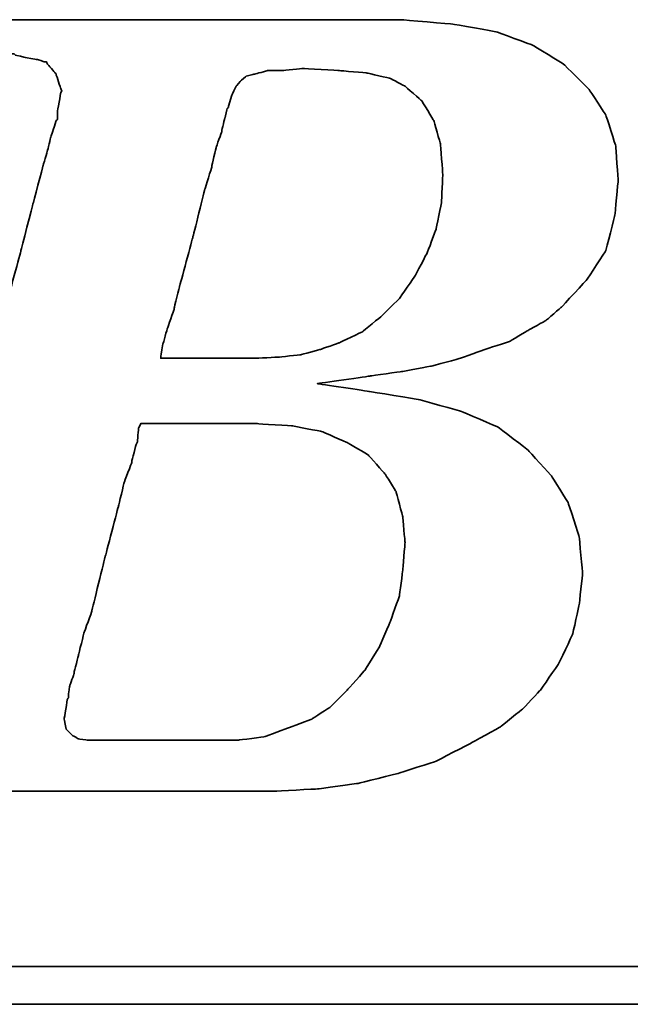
# Model space of a CAD drawing. Header units: millimetres. Extents: x 917 to 1154, y -31 to 46.
# Tile 32 of 53: x 1086.17 to 1087.84, y -9 to -6.31. Entities that reach past the tile are written whole.
import ezdxf

# ---------------------------------------------------------------- set-up
doc = ezdxf.new("R2010")
doc.units = ezdxf.units.MM
doc.header["$LTSCALE"] = 0.15
doc.layers.add('DIM', color=4, linetype='CONTINUOUS')
doc.layers.add('layer 1', color=7, linetype='CONTINUOUS')

# ---------------------------------------------------------------- blocks, each defined once
blk = doc.blocks.new('TBI MOTION logo(完整正式版)')
at = {"layer": 'layer 1', "color": 22, "lineweight": 35}
for points, knots in [([(-64.65375, -6.86375), (-64.65375, -6.86375), (-64.84375, -7.29625), (-64.84375, -7.29625), (-64.84375, -7.29625), (-64.84375, -7.29625), (-64.86875, -7.34375), (-64.86875, -7.34375), (-64.86875, -7.34375), (-64.86875, -7.34375), (-64.86875, -7.36875), (-64.86875, -7.36875), (-64.86875, -7.36875), (-64.86875, -7.36875), (-65.15375, -7.65375), (-65.15375, -7.65375), (-65.15375, -7.65375), (-65.15375, -7.65375), (-65.17875, -7.65375), (-65.17875, -7.65375), (-65.17875, -7.65375), (-65.17875, -7.65375), (-65.20375, -7.67875), (-65.20375, -7.67875), (-65.20375, -7.67875), (-65.20375, -7.67875), (-65.58875, -7.87125), (-65.58875, -7.87125), (-65.58875, -7.87125), (-65.58875, -7.87125), (-65.63375, -7.87125), (-65.63375, -7.87125), (-65.63375, -7.87125), (-65.63375, -7.87125), (-65.65875, -7.89375), (-65.65875, -7.89375), (-65.65875, -7.89375), (-65.65875, -7.89375), (-66.09375, -7.94375), (-66.09375, -7.94375), (-66.09375, -7.94375), (-66.09375, -7.94375), (-66.11375, -7.94375), (-66.11375, -7.94375), (-66.11375, -7.94375), (-66.11375, -7.94375), (-66.16375, -7.94375), (-66.16375, -7.94375), (-66.16375, -7.94375), (-66.16375, -7.94375), (-66.30875, -7.94375), (-66.30875, -7.94375), (-66.30875, -7.94375), (-66.30875, -7.94375), (-66.69375, -7.94375), (-66.69375, -7.94375), (-66.69375, -7.94375), (-66.69375, -7.94375), (-67.07375, -7.94375), (-67.07375, -7.94375), (-67.07375, -7.94375), (-67.07375, -7.94375), (-67.12375, -7.94375), (-67.12375, -7.94375), (-67.12375, -7.94375), (-67.12375, -7.94375), (-67.12375, -7.96625), (-67.12375, -7.96625), (-67.12375, -7.96625), (-67.12375, -7.96625), (-67.14875, -7.99125), (-67.14875, -7.99125), (-67.14875, -7.99125), (-67.14875, -7.99125), (-67.24375, -8.34875), (-67.24375, -8.34875), (-67.24375, -8.34875), (-67.24375, -8.34875), (-67.31375, -8.68625), (-67.31375, -8.68625), (-67.31375, -8.68625), (-67.31375, -8.68625), (-67.26875, -8.68625), (-67.26875, -8.68625), (-67.26875, -8.68625), (-67.26875, -8.68625), (-67.07375, -8.68625), (-67.07375, -8.68625), (-67.07375, -8.68625), (-67.07375, -8.68625), (-66.54875, -8.68625), (-66.54875, -8.68625), (-66.54875, -8.68625), (-66.54875, -8.68625), (-65.82625, -8.68625), (-65.82625, -8.68625), (-65.82625, -8.68625), (-65.82625, -8.68625), (-65.01375, -8.68625), (-65.01375, -8.68625), (-65.01375, -8.68625), (-65.01375, -8.68625), (-64.05375, -8.68625), (-64.05375, -8.68625), (-64.05375, -8.68625), (-64.05375, -8.68625), (-62.08375, -8.68625), (-62.08375, -8.68625), (-62.08375, -8.68625), (-62.08375, -8.68625), (-60.06875, -8.68625), (-60.06875, -8.68625), (-60.06875, -8.68625), (-60.06875, -8.68625), (-59.10875, -8.68625), (-59.10875, -8.68625), (-59.10875, -8.68625), (-59.10875, -8.68625), (-58.29375, -8.68625), (-58.29375, -8.68625), (-58.29375, -8.68625), (-58.29375, -8.68625), (-57.57375, -8.68625), (-57.57375, -8.68625), (-57.57375, -8.68625), (-57.57375, -8.68625), (-57.04875, -8.68625), (-57.04875, -8.68625), (-57.04875, -8.68625), (-57.04875, -8.68625), (-56.85375, -8.68625), (-56.85375, -8.68625), (-56.85375, -8.68625), (-56.85375, -8.68625), (-56.70875, -8.68625), (-56.70875, -8.68625), (-56.70875, -8.68625), (-56.70875, -8.68625), (-56.61375, -8.68625), (-56.61375, -8.68625), (-56.61375, -8.68625), (-56.61375, -8.68625), (-56.56875, -8.68625), (-56.56875, -8.68625), (-56.56875, -8.68625), (-56.56875, -8.68625), (-55.65375, -8.63875), (-55.65375, -8.63875), (-55.65375, -8.63875), (-55.65375, -8.63875), (-54.76875, -8.51875), (-54.76875, -8.51875), (-54.76875, -8.51875), (-54.76875, -8.51875), (-53.90375, -8.30375), (-53.90375, -8.30375), (-53.90375, -8.30375), (-53.90375, -8.30375), (-53.08875, -8.03875), (-53.08875, -8.03875), (-53.08875, -8.03875), (-53.08875, -8.03875), (-52.34375, -7.65375), (-52.34375, -7.65375), (-52.34375, -7.65375), (-52.34375, -7.65375), (-51.69875, -7.29625), (-51.69875, -7.29625), (-51.69875, -7.29625), (-51.69875, -7.29625), (-51.21875, -6.91125), (-51.21875, -6.91125), (-51.21875, -6.91125), (-51.21875, -6.91125), (-50.83375, -6.50375), (-50.83375, -6.50375), (-50.83375, -6.50375), (-50.83375, -6.50375), (-50.44875, -5.94875), (-50.44875, -5.94875), (-50.44875, -5.94875), (-50.44875, -5.94875), (-50.13875, -5.30375), (-50.13875, -5.30375), (-50.13875, -5.30375), (-50.13875, -5.30375), (-49.99375, -4.65375), (-49.99375, -4.65375), (-49.99375, -4.65375), (-49.99375, -4.65375), (-49.92375, -3.98375), (-49.92375, -3.98375), (-49.92375, -3.98375), (-49.92375, -3.98375), (-49.99375, -3.19374), (-49.99375, -3.19374), (-49.99375, -3.19374), (-49.99375, -3.19374), (-50.23374, -2.44874), (-50.23374, -2.44874), (-50.23374, -2.44874), (-50.23374, -2.44874), (-50.59375, -1.87374), (-50.59375, -1.87374), (-50.59375, -1.87374), (-50.59375, -1.87374), (-51.09875, -1.31874), (-51.09875, -1.31874), (-51.09875, -1.31874), (-51.09875, -1.31874), (-51.74375, -0.81875), (-51.74375, -0.81875), (-51.74375, -0.81875), (-51.74375, -0.81875), (-52.53875, -0.48125), (-52.53875, -0.48125), (-52.53875, -0.48125), (-52.53875, -0.48125), (-53.47375, -0.21875), (-53.47375, -0.21875), (-53.47375, -0.21875), (-53.47375, -0.21875), (-54.52875, -0.04874), (-54.52875, -0.04874), (-54.52875, -0.04874), (-54.52875, -0.04874), (-55.65375, 0.12125), (-55.65375, 0.12125), (-55.65375, 0.12125), (-55.65375, 0.12125), (-54.50375, 0.28624), (-54.50375, 0.28624), (-54.50375, 0.28624), (-54.50375, 0.28624), (-53.83375, 0.38124), (-53.83375, 0.38124), (-53.83375, 0.38124), (-53.83375, 0.38124), (-53.18375, 0.50125), (-53.18375, 0.50125), (-53.18375, 0.50125), (-53.18375, 0.50125), (-52.55875, 0.66874), (-52.55875, 0.66874), (-52.55875, 0.66874), (-52.55875, 0.66874), (-52.03375, 0.86124), (-52.03375, 0.86124), (-52.03375, 0.86124), (-52.03375, 0.86124), (-51.50374, 1.03124), (-51.50374, 1.03124), (-51.50374, 1.03124), (-51.50374, 1.03124), (-51.09875, 1.27125), (-51.09875, 1.27125), (-51.09875, 1.27125), (-51.09875, 1.27125), (-50.71375, 1.48624), (-50.71375, 1.48624), (-50.71375, 1.48624), (-50.71375, 1.48624), (-50.37625, 1.77625), (-50.37625, 1.77625), (-50.37625, 1.77625), (-50.37625, 1.77625), (-49.82375, 2.37625), (-49.82375, 2.37625), (-49.82375, 2.37625), (-49.82375, 2.37625), (-49.41875, 2.99625), (-49.41875, 2.99625), (-49.41875, 2.99625), (-49.41875, 2.99625), (-49.22375, 3.76625), (-49.22375, 3.76625), (-49.22375, 3.76625), (-49.22375, 3.76625), (-49.15375, 4.50874), (-49.15375, 4.50874), (-49.15375, 4.50874), (-49.15375, 4.50874), (-49.20375, 5.25125), (-49.20375, 5.25125), (-49.20375, 5.25125), (-49.20375, 5.25125), (-49.41875, 5.92625), (-49.41875, 5.92625), (-49.41875, 5.92625), (-49.41875, 5.92625), (-49.77875, 6.47625), (-49.77875, 6.47625), (-49.77875, 6.47625), (-49.77875, 6.47625), (-50.33125, 7.02624), (-50.33125, 7.02624), (-50.33125, 7.02624), (-50.33125, 7.02624), (-51.00125, 7.43625), (-51.00125, 7.43625), (-51.00125, 7.43625), (-51.00125, 7.43625), (-51.79375, 7.72625), (-51.79375, 7.72625), (-51.79375, 7.72625), (-51.79375, 7.72625), (-52.72875, 7.89124), (-52.72875, 7.89124), (-52.72875, 7.89124), (-52.72875, 7.89124), (-53.83375, 7.98625), (-53.83375, 7.98625), (-53.83375, 7.98625), (-53.83375, 7.98625), (-53.92875, 7.98625), (-53.92875, 7.98625), (-53.92875, 7.98625), (-53.92875, 7.98625), (-54.26375, 7.98625), (-54.26375, 7.98625), (-54.26375, 7.98625), (-54.26375, 7.98625), (-54.74375, 7.98625), (-54.74375, 7.98625), (-54.74375, 7.98625), (-54.74375, 7.98625), (-55.36875, 7.98625), (-55.36875, 7.98625), (-55.36875, 7.98625), (-55.36875, 7.98625), (-56.13375, 7.98625), (-56.13375, 7.98625), (-56.13375, 7.98625), (-56.13375, 7.98625), (-56.94875, 7.98625), (-56.94875, 7.98625), (-56.94875, 7.98625), (-56.94875, 7.98625), (-58.77625, 7.98625), (-58.77625, 7.98625), (-58.77625, 7.98625), (-58.77625, 7.98625), (-60.59875, 7.98625), (-60.59875, 7.98625), (-60.59875, 7.98625), (-60.59875, 7.98625), (-61.41375, 7.98625), (-61.41375, 7.98625), (-61.41375, 7.98625), (-61.41375, 7.98625), (-62.17875, 7.98625), (-62.17875, 7.98625), (-62.17875, 7.98625), (-62.17875, 7.98625), (-62.80375, 7.98625), (-62.80375, 7.98625), (-62.80375, 7.98625), (-62.80375, 7.98625), (-63.30625, 7.98625), (-63.30625, 7.98625), (-63.30625, 7.98625), (-63.30625, 7.98625), (-63.57375, 7.98625), (-63.57375, 7.98625), (-63.57375, 7.98625), (-63.57375, 7.98625), (-63.57375, 7.96375), (-63.57375, 7.96375), (-63.57375, 7.96375), (-63.57375, 7.96375), (-63.59875, 7.94125), (-63.59875, 7.94125), (-63.59875, 7.94125), (-63.59875, 7.94125), (-63.69375, 7.55625), (-63.69375, 7.55625), (-63.69375, 7.55625), (-63.69375, 7.55625), (-63.76375, 7.24624), (-63.76375, 7.24624), (-63.76375, 7.24624), (-63.76375, 7.24624), (-63.23875, 7.24624), (-63.23875, 7.24624), (-63.23875, 7.24624), (-63.23875, 7.24624), (-62.75875, 7.24624), (-62.75875, 7.24624), (-62.75875, 7.24624), (-62.75875, 7.24624), (-62.61125, 7.24624), (-62.61125, 7.24624), (-62.61125, 7.24624), (-62.61125, 7.24624), (-62.56625, 7.24624), (-62.56625, 7.24624), (-62.56625, 7.24624), (-62.56625, 7.24624), (-62.22875, 7.24624), (-62.22875, 7.24624), (-62.22875, 7.24624), (-62.22875, 7.24624), (-62.20375, 7.24624), (-62.20375, 7.24624), (-62.20375, 7.24624), (-62.20375, 7.24624), (-62.17875, 7.21875), (-62.17875, 7.21875), (-62.17875, 7.21875), (-62.17875, 7.21875), (-61.96375, 7.17125), (-61.96375, 7.17125), (-61.96375, 7.17125), (-61.96375, 7.17125), (-61.72375, 7.12624), (-61.72375, 7.12624), (-61.72375, 7.12624), (-61.72375, 7.12624), (-61.70375, 7.12624), (-61.70375, 7.12624), (-61.70375, 7.12624), (-61.70375, 7.12624), (-61.55875, 7.07624), (-61.55875, 7.07624), (-61.55875, 7.07624), (-61.55875, 7.07624), (-61.50875, 7.07624), (-61.50875, 7.07624), (-61.50875, 7.07624), (-61.50875, 7.07624), (-61.48375, 7.02624), (-61.48375, 7.02624), (-61.48375, 7.02624), (-61.48375, 7.02624), (-61.31875, 6.83375), (-61.31875, 6.83375), (-61.31875, 6.83375), (-61.31875, 6.83375), (-61.29375, 6.81125), (-61.29375, 6.81125), (-61.29375, 6.81125), (-61.29375, 6.81125), (-61.29375, 6.78625), (-61.29375, 6.78625), (-61.29375, 6.78625), (-61.29375, 6.78625), (-61.19875, 6.50124), (-61.19875, 6.50124), (-61.19875, 6.50124), (-61.19875, 6.50124), (-61.17375, 6.45124), (-61.17375, 6.45124), (-61.17375, 6.45124), (-61.17375, 6.45124), (-61.19875, 6.40625), (-61.19875, 6.40625), (-61.19875, 6.40625), (-61.19875, 6.40625), (-61.26875, 5.99624), (-61.26875, 5.99624), (-61.26875, 5.99624), (-61.26875, 5.99624), (-61.26875, 5.85125), (-61.26875, 5.85125), (-61.26875, 5.85125), (-61.26875, 5.85125), (-61.26875, 5.82625), (-61.26875, 5.82625), (-61.26875, 5.82625), (-61.26875, 5.82625), (-61.29375, 5.80625), (-61.29375, 5.80625), (-61.29375, 5.80625), (-61.29375, 5.80625), (-61.34125, 5.66125), (-61.34125, 5.66125), (-61.34125, 5.66125), (-61.34125, 5.66125), (-61.41375, 5.44625), (-61.41375, 5.44625), (-61.41375, 5.44625), (-61.41375, 5.44625), (-61.48375, 5.15625), (-61.48375, 5.15625), (-61.48375, 5.15625), (-61.48375, 5.15625), (-61.58375, 4.82124), (-61.58375, 4.82124), (-61.58375, 4.82124), (-61.58375, 4.82124), (-61.79875, 4.00375), (-61.79875, 4.00375), (-61.79875, 4.00375), (-61.79875, 4.00375), (-62.05875, 2.99625), (-62.05875, 2.99625), (-62.05875, 2.99625), (-62.05875, 2.99625), (-62.34875, 1.91625), (-62.34875, 1.91625), (-62.34875, 1.91625), (-62.34875, 1.91625), (-62.97375, -0.41124), (-62.97375, -0.41124), (-62.97375, -0.41124), (-62.97375, -0.41124), (-63.59875, -2.75875), (-63.59875, -2.75875), (-63.59875, -2.75875), (-63.59875, -2.75875), (-63.88375, -3.86374), (-63.88375, -3.86374), (-63.88375, -3.86374), (-63.88375, -3.86374), (-64.14875, -4.82374), (-64.14875, -4.82374), (-64.14875, -4.82374), (-64.14875, -4.82374), (-64.36375, -5.64125), (-64.36375, -5.64125), (-64.36375, -5.64125), (-64.36375, -5.64125), (-64.43625, -5.97625), (-64.43625, -5.97625), (-64.43625, -5.97625), (-64.43625, -5.97625), (-64.50875, -6.28625), (-64.50875, -6.28625), (-64.50875, -6.28625), (-64.50875, -6.28625), (-64.50875, -6.30875), (-64.50875, -6.30875), (-64.50875, -6.30875), (-64.50875, -6.30875), (-64.57875, -6.50375), (-64.57875, -6.50375), (-64.57875, -6.50375), (-64.57875, -6.50375), (-64.62875, -6.69625), (-64.62875, -6.69625), (-64.62875, -6.69625), (-64.62875, -6.69625), (-64.62875, -6.76875), (-64.62875, -6.76875), (-64.62875, -6.76875), (-64.62875, -6.76875), (-64.62875, -6.81375), (-64.62875, -6.81375), (-64.62875, -6.81375), (-64.62875, -6.81375), (-64.62875, -6.83875), (-64.62875, -6.83875), (-64.62875, -6.83875), (-64.62875, -6.83875), (-64.65375, -6.86375), (-64.65375, -6.86375)], [0, 0, 0, 0, 0.00719424, 0.00719424, 0.00719424, 0.00719425, 0.01438849, 0.01438849, 0.01438849, 0.0143885, 0.02158273, 0.02158273, 0.02158273, 0.02158274, 0.02877698, 0.02877698, 0.02877698, 0.02877699, 0.03597122, 0.03597122, 0.03597122, 0.03597123, 0.04316547, 0.04316547, 0.04316547, 0.04316548, 0.05035971, 0.05035971, 0.05035971, 0.05035972, 0.05755396, 0.05755396, 0.05755396, 0.05755397, 0.0647482, 0.0647482, 0.0647482, 0.06474821, 0.07194245, 0.07194245, 0.07194245, 0.07194246, 0.07913669, 0.07913669, 0.07913669, 0.0791367, 0.08633094, 0.08633094, 0.08633094, 0.08633095, 0.09352518, 0.09352518, 0.09352518, 0.09352519, 0.10071942, 0.10071942, 0.10071942, 0.10071943, 0.10791367, 0.10791367, 0.10791367, 0.10791368, 0.11510791, 0.11510791, 0.11510791, 0.11510792, 0.12230216, 0.12230216, 0.12230216, 0.12230217, 0.1294964, 0.1294964, 0.1294964, 0.12949641, 0.13669065, 0.13669065, 0.13669065, 0.13669066, 0.14388489, 0.14388489, 0.14388489, 0.1438849, 0.15107914, 0.15107914, 0.15107914, 0.15107915, 0.15827338, 0.15827338, 0.15827338, 0.15827339, 0.16546763, 0.16546763, 0.16546763, 0.16546764, 0.17266187, 0.17266187, 0.17266187, 0.17266188, 0.17985612, 0.17985612, 0.17985612, 0.17985613, 0.18705036, 0.18705036, 0.18705036, 0.18705037, 0.1942446, 0.1942446, 0.1942446, 0.19424461, 0.20143885, 0.20143885, 0.20143885, 0.20143886, 0.20863309, 0.20863309, 0.20863309, 0.2086331, 0.21582734, 0.21582734, 0.21582734, 0.21582735, 0.22302158, 0.22302158, 0.22302158, 0.22302159, 0.23021583, 0.23021583, 0.23021583, 0.23021584, 0.23741007, 0.23741007, 0.23741007, 0.23741008, 0.24460432, 0.24460432, 0.24460432, 0.24460433, 0.25179856, 0.25179856, 0.25179856, 0.25179857, 0.25899281, 0.25899281, 0.25899281, 0.25899282, 0.26618705, 0.26618705, 0.26618705, 0.26618706, 0.27338129, 0.27338129, 0.27338129, 0.2733813, 0.28057554, 0.28057554, 0.28057554, 0.28057555, 0.28776978, 0.28776978, 0.28776978, 0.28776979, 0.29496403, 0.29496403, 0.29496403, 0.29496404, 0.30215827, 0.30215827, 0.30215827, 0.30215828, 0.30935252, 0.30935252, 0.30935252, 0.30935253, 0.31654676, 0.31654676, 0.31654676, 0.31654677, 0.32374101, 0.32374101, 0.32374101, 0.32374102, 0.33093525, 0.33093525, 0.33093525, 0.33093526, 0.3381295, 0.3381295, 0.3381295, 0.33812951, 0.34532374, 0.34532374, 0.34532374, 0.34532375, 0.35251799, 0.35251799, 0.35251799, 0.352518, 0.35971223, 0.35971223, 0.35971223, 0.35971224, 0.36690647, 0.36690647, 0.36690647, 0.36690648, 0.37410072, 0.37410072, 0.37410072, 0.37410073, 0.38129496, 0.38129496, 0.38129496, 0.38129497, 0.38848921, 0.38848921, 0.38848921, 0.38848922, 0.39568345, 0.39568345, 0.39568345, 0.39568346, 0.4028777, 0.4028777, 0.4028777, 0.40287771, 0.41007194, 0.41007194, 0.41007194, 0.41007195, 0.41726619, 0.41726619, 0.41726619, 0.4172662, 0.42446043, 0.42446043, 0.42446043, 0.42446044, 0.43165468, 0.43165468, 0.43165468, 0.43165469, 0.43884892, 0.43884892, 0.43884892, 0.43884893, 0.44604317, 0.44604317, 0.44604317, 0.44604318, 0.45323741, 0.45323741, 0.45323741, 0.45323742, 0.46043165, 0.46043165, 0.46043165, 0.46043166, 0.4676259, 0.4676259, 0.4676259, 0.46762591, 0.47482014, 0.47482014, 0.47482014, 0.47482015, 0.48201439, 0.48201439, 0.48201439, 0.4820144, 0.48920863, 0.48920863, 0.48920863, 0.48920864, 0.49640288, 0.49640288, 0.49640288, 0.49640289, 0.50359712, 0.50359712, 0.50359712, 0.50359713, 0.51079137, 0.51079137, 0.51079137, 0.51079138, 0.51798561, 0.51798561, 0.51798561, 0.51798562, 0.52517986, 0.52517986, 0.52517986, 0.52517987, 0.5323741, 0.5323741, 0.5323741, 0.53237411, 0.53956835, 0.53956835, 0.53956835, 0.53956836, 0.54676259, 0.54676259, 0.54676259, 0.5467626, 0.55395683, 0.55395683, 0.55395683, 0.55395684, 0.56115108, 0.56115108, 0.56115108, 0.56115109, 0.56834532, 0.56834532, 0.56834532, 0.56834533, 0.57553957, 0.57553957, 0.57553957, 0.57553958, 0.58273381, 0.58273381, 0.58273381, 0.58273382, 0.58992806, 0.58992806, 0.58992806, 0.58992807, 0.5971223, 0.5971223, 0.5971223, 0.59712231, 0.60431655, 0.60431655, 0.60431655, 0.60431656, 0.61151079, 0.61151079, 0.61151079, 0.6115108, 0.61870504, 0.61870504, 0.61870504, 0.61870505, 0.62589928, 0.62589928, 0.62589928, 0.62589929, 0.63309353, 0.63309353, 0.63309353, 0.63309354, 0.64028777, 0.64028777, 0.64028777, 0.64028778, 0.64748201, 0.64748201, 0.64748201, 0.64748202, 0.65467626, 0.65467626, 0.65467626, 0.65467627, 0.6618705, 0.6618705, 0.6618705, 0.66187051, 0.66906475, 0.66906475, 0.66906475, 0.66906476, 0.67625899, 0.67625899, 0.67625899, 0.676259, 0.68345324, 0.68345324, 0.68345324, 0.68345325, 0.69064748, 0.69064748, 0.69064748, 0.69064749, 0.69784173, 0.69784173, 0.69784173, 0.69784174, 0.70503597, 0.70503597, 0.70503597, 0.70503598, 0.71223022, 0.71223022, 0.71223022, 0.71223023, 0.71942446, 0.71942446, 0.71942446, 0.71942447, 0.72661871, 0.72661871, 0.72661871, 0.72661872, 0.73381295, 0.73381295, 0.73381295, 0.73381296, 0.74100719, 0.74100719, 0.74100719, 0.7410072, 0.74820144, 0.74820144, 0.74820144, 0.74820145, 0.75539568, 0.75539568, 0.75539568, 0.75539569, 0.76258993, 0.76258993, 0.76258993, 0.76258994, 0.76978417, 0.76978417, 0.76978417, 0.76978418, 0.77697842, 0.77697842, 0.77697842, 0.77697843, 0.78417266, 0.78417266, 0.78417266, 0.78417267, 0.79136691, 0.79136691, 0.79136691, 0.79136692, 0.79856115, 0.79856115, 0.79856115, 0.79856116, 0.8057554, 0.8057554, 0.8057554, 0.80575541, 0.81294964, 0.81294964, 0.81294964, 0.81294965, 0.82014388, 0.82014388, 0.82014388, 0.82014389, 0.82733813, 0.82733813, 0.82733813, 0.82733814, 0.83453237, 0.83453237, 0.83453237, 0.83453238, 0.84172662, 0.84172662, 0.84172662, 0.84172663, 0.84892086, 0.84892086, 0.84892086, 0.84892087, 0.85611511, 0.85611511, 0.85611511, 0.85611512, 0.86330935, 0.86330935, 0.86330935, 0.86330936, 0.8705036, 0.8705036, 0.8705036, 0.87050361, 0.87769784, 0.87769784, 0.87769784, 0.87769785, 0.88489209, 0.88489209, 0.88489209, 0.8848921, 0.89208633, 0.89208633, 0.89208633, 0.89208634, 0.89928058, 0.89928058, 0.89928058, 0.89928059, 0.90647482, 0.90647482, 0.90647482, 0.90647483, 0.91366906, 0.91366906, 0.91366906, 0.91366907, 0.92086331, 0.92086331, 0.92086331, 0.92086332, 0.92805755, 0.92805755, 0.92805755, 0.92805756, 0.9352518, 0.9352518, 0.9352518, 0.93525181, 0.94244604, 0.94244604, 0.94244604, 0.94244605, 0.94964029, 0.94964029, 0.94964029, 0.9496403, 0.95683453, 0.95683453, 0.95683453, 0.95683454, 0.96402878, 0.96402878, 0.96402878, 0.96402879, 0.97122302, 0.97122302, 0.97122302, 0.97122303, 0.97841727, 0.97841727, 0.97841727, 0.97841728, 0.98561151, 0.98561151, 0.98561151, 0.98561152, 0.99280576, 0.99280576, 0.99280576, 0.99280577, 1, 1, 1, 1]), ([(-57.50375, 6.35625), (-57.50375, 6.35625), (-57.57375, 6.11625), (-57.57375, 6.11625), (-57.57375, 6.11625), (-57.57375, 6.11625), (-57.57375, 6.09125), (-57.57375, 6.09125), (-57.57375, 6.09125), (-57.57375, 6.09125), (-57.59875, 6.06625), (-57.59875, 6.06625), (-57.59875, 6.06625), (-57.59875, 6.06625), (-57.64875, 5.87625), (-57.64875, 5.87625), (-57.64875, 5.87625), (-57.64875, 5.87625), (-57.71875, 5.58875), (-57.71875, 5.58875), (-57.71875, 5.58875), (-57.71875, 5.58875), (-57.71875, 5.56625), (-57.71875, 5.56625), (-57.71875, 5.56625), (-57.71875, 5.56625), (-57.83875, 5.23125), (-57.83875, 5.23125), (-57.83875, 5.23125), (-57.83875, 5.23125), (-57.93625, 4.82124), (-57.93625, 4.82124), (-57.93625, 4.82124), (-57.93625, 4.82124), (-57.93625, 4.79624), (-57.93625, 4.79624), (-57.93625, 4.79624), (-57.93625, 4.79624), (-58.07875, 4.34125), (-58.07875, 4.34125), (-58.07875, 4.34125), (-58.07875, 4.34125), (-58.34375, 3.28625), (-58.34375, 3.28625), (-58.34375, 3.28625), (-58.34375, 3.28625), (-58.62875, 2.23124), (-58.62875, 2.23124), (-58.62875, 2.23124), (-58.62875, 2.23124), (-58.74875, 1.75125), (-58.74875, 1.75125), (-58.74875, 1.75125), (-58.74875, 1.75125), (-58.74875, 1.72625), (-58.74875, 1.72625), (-58.74875, 1.72625), (-58.74875, 1.72625), (-58.89375, 1.31625), (-58.89375, 1.31625), (-58.89375, 1.31625), (-58.89375, 1.31625), (-58.98875, 0.98124), (-58.98875, 0.98124), (-58.98875, 0.98124), (-58.98875, 0.98124), (-59.03875, 0.71625), (-59.03875, 0.71625), (-59.03875, 0.71625), (-59.03875, 0.71625), (-59.03875, 0.66874), (-59.03875, 0.66874), (-59.03875, 0.66874), (-59.03875, 0.66874), (-58.91875, 0.66874), (-58.91875, 0.66874), (-58.91875, 0.66874), (-58.91875, 0.66874), (-58.53375, 0.66874), (-58.53375, 0.66874), (-58.53375, 0.66874), (-58.53375, 0.66874), (-58.10375, 0.66874), (-58.10375, 0.66874), (-58.10375, 0.66874), (-58.10375, 0.66874), (-57.66875, 0.66874), (-57.66875, 0.66874), (-57.66875, 0.66874), (-57.66875, 0.66874), (-57.33375, 0.66874), (-57.33375, 0.66874), (-57.33375, 0.66874), (-57.33375, 0.66874), (-57.09375, 0.66874), (-57.09375, 0.66874), (-57.09375, 0.66874), (-57.09375, 0.66874), (-56.99875, 0.66874), (-56.99875, 0.66874), (-56.99875, 0.66874), (-56.99875, 0.66874), (-56.49375, 0.69374), (-56.49375, 0.69374), (-56.49375, 0.69374), (-56.49375, 0.69374), (-56.01375, 0.74374), (-56.01375, 0.74374), (-56.01375, 0.74374), (-56.01375, 0.74374), (-55.58375, 0.86124), (-55.58375, 0.86124), (-55.58375, 0.86124), (-55.58375, 0.86124), (-55.17375, 1.00624), (-55.17375, 1.00624), (-55.17375, 1.00624), (-55.17375, 1.00624), (-54.67375, 1.24625), (-54.67375, 1.24625), (-54.67375, 1.24625), (-54.67375, 1.24625), (-54.26375, 1.58124), (-54.26375, 1.58124), (-54.26375, 1.58124), (-54.26375, 1.58124), (-53.87875, 1.96374), (-53.87875, 1.96374), (-53.87875, 1.96374), (-53.87875, 1.96374), (-53.54375, 2.44625), (-53.54375, 2.44625), (-53.54375, 2.44625), (-53.54375, 2.44625), (-53.27875, 2.95125), (-53.27875, 2.95125), (-53.27875, 2.95125), (-53.27875, 2.95125), (-53.08875, 3.45124), (-53.08875, 3.45124), (-53.08875, 3.45124), (-53.08875, 3.45124), (-52.96875, 4.05124), (-52.96875, 4.05124), (-52.96875, 4.05124), (-52.96875, 4.05124), (-52.94375, 4.65125), (-52.94375, 4.65125), (-52.94375, 4.65125), (-52.94375, 4.65125), (-52.99375, 5.30125), (-52.99375, 5.30125), (-52.99375, 5.30125), (-52.99375, 5.30125), (-53.13875, 5.80625), (-53.13875, 5.80625), (-53.13875, 5.80625), (-53.13875, 5.80625), (-53.39875, 6.23625), (-53.39875, 6.23625), (-53.39875, 6.23625), (-53.39875, 6.23625), (-53.75875, 6.54875), (-53.75875, 6.54875), (-53.75875, 6.54875), (-53.75875, 6.54875), (-54.07375, 6.71625), (-54.07375, 6.71625), (-54.07375, 6.71625), (-54.07375, 6.71625), (-54.57375, 6.83375), (-54.57375, 6.83375), (-54.57375, 6.83375), (-54.57375, 6.83375), (-55.17375, 6.88625), (-55.17375, 6.88625), (-55.17375, 6.88625), (-55.17375, 6.88625), (-55.96875, 6.93125), (-55.96875, 6.93125), (-55.96875, 6.93125), (-55.96875, 6.93125), (-56.39875, 6.88625), (-56.39875, 6.88625), (-56.39875, 6.88625), (-56.39875, 6.88625), (-56.42125, 6.88625), (-56.42125, 6.88625), (-56.42125, 6.88625), (-56.42125, 6.88625), (-56.73375, 6.88625), (-56.73375, 6.88625), (-56.73375, 6.88625), (-56.73375, 6.88625), (-56.99875, 6.81125), (-56.99875, 6.81125), (-56.99875, 6.81125), (-56.99875, 6.81125), (-57.02375, 6.81125), (-57.02375, 6.81125), (-57.02375, 6.81125), (-57.02375, 6.81125), (-57.18875, 6.76625), (-57.18875, 6.76625), (-57.18875, 6.76625), (-57.18875, 6.76625), (-57.30875, 6.66625), (-57.30875, 6.66625), (-57.30875, 6.66625), (-57.30875, 6.66625), (-57.40875, 6.54875), (-57.40875, 6.54875), (-57.40875, 6.54875), (-57.40875, 6.54875), (-57.50375, 6.35625), (-57.50375, 6.35625)], [0, 0, 0, 0, 0.01851852, 0.01851852, 0.01851852, 0.01851853, 0.03703704, 0.03703704, 0.03703704, 0.03703705, 0.05555556, 0.05555556, 0.05555556, 0.05555557, 0.07407407, 0.07407407, 0.07407407, 0.07407408, 0.09259259, 0.09259259, 0.09259259, 0.0925926, 0.11111111, 0.11111111, 0.11111111, 0.11111112, 0.12962963, 0.12962963, 0.12962963, 0.12962964, 0.14814815, 0.14814815, 0.14814815, 0.14814816, 0.16666667, 0.16666667, 0.16666667, 0.16666668, 0.18518519, 0.18518519, 0.18518519, 0.1851852, 0.2037037, 0.2037037, 0.2037037, 0.20370371, 0.22222222, 0.22222222, 0.22222222, 0.22222223, 0.24074074, 0.24074074, 0.24074074, 0.24074075, 0.25925926, 0.25925926, 0.25925926, 0.25925927, 0.27777778, 0.27777778, 0.27777778, 0.27777779, 0.2962963, 0.2962963, 0.2962963, 0.29629631, 0.31481481, 0.31481481, 0.31481481, 0.31481482, 0.33333333, 0.33333333, 0.33333333, 0.33333334, 0.35185185, 0.35185185, 0.35185185, 0.35185186, 0.37037037, 0.37037037, 0.37037037, 0.37037038, 0.38888889, 0.38888889, 0.38888889, 0.3888889, 0.40740741, 0.40740741, 0.40740741, 0.40740742, 0.42592593, 0.42592593, 0.42592593, 0.42592594, 0.44444444, 0.44444444, 0.44444444, 0.44444445, 0.46296296, 0.46296296, 0.46296296, 0.46296297, 0.48148148, 0.48148148, 0.48148148, 0.48148149, 0.5, 0.5, 0.5, 0.50000001, 0.51851852, 0.51851852, 0.51851852, 0.51851853, 0.53703704, 0.53703704, 0.53703704, 0.53703705, 0.55555556, 0.55555556, 0.55555556, 0.55555557, 0.57407407, 0.57407407, 0.57407407, 0.57407408, 0.59259259, 0.59259259, 0.59259259, 0.5925926, 0.61111111, 0.61111111, 0.61111111, 0.61111112, 0.62962963, 0.62962963, 0.62962963, 0.62962964, 0.64814815, 0.64814815, 0.64814815, 0.64814816, 0.66666667, 0.66666667, 0.66666667, 0.66666668, 0.68518519, 0.68518519, 0.68518519, 0.6851852, 0.7037037, 0.7037037, 0.7037037, 0.70370371, 0.72222222, 0.72222222, 0.72222222, 0.72222223, 0.74074074, 0.74074074, 0.74074074, 0.74074075, 0.75925926, 0.75925926, 0.75925926, 0.75925927, 0.77777778, 0.77777778, 0.77777778, 0.77777779, 0.7962963, 0.7962963, 0.7962963, 0.79629631, 0.81481481, 0.81481481, 0.81481481, 0.81481482, 0.83333333, 0.83333333, 0.83333333, 0.83333334, 0.85185185, 0.85185185, 0.85185185, 0.85185186, 0.87037037, 0.87037037, 0.87037037, 0.87037038, 0.88888889, 0.88888889, 0.88888889, 0.8888889, 0.90740741, 0.90740741, 0.90740741, 0.90740742, 0.92592593, 0.92592593, 0.92592593, 0.92592594, 0.94444444, 0.94444444, 0.94444444, 0.94444445, 0.96296296, 0.96296296, 0.96296296, 0.96296297, 0.98148148, 0.98148148, 0.98148148, 0.98148149, 1, 1, 1, 1]), ([(-61.03125, -6.57375), (-61.03125, -6.57375), (-61.03125, -6.67125), (-61.03125, -6.67125), (-61.03125, -6.67125), (-61.03125, -6.67125), (-61.05375, -6.69625), (-61.05375, -6.69625), (-61.05375, -6.69625), (-61.05375, -6.69625), (-61.12375, -7.12875), (-61.12375, -7.12875), (-61.12375, -7.12875), (-61.12375, -7.12875), (-61.07875, -7.34375), (-61.07875, -7.34375), (-61.07875, -7.34375), (-61.07875, -7.34375), (-60.93375, -7.48875), (-60.93375, -7.48875), (-60.93375, -7.48875), (-60.93375, -7.48875), (-60.81375, -7.55625), (-60.81375, -7.55625), (-60.81375, -7.55625), (-60.81375, -7.55625), (-60.62375, -7.58375), (-60.62375, -7.58375), (-60.62375, -7.58375), (-60.62375, -7.58375), (-60.30875, -7.58375), (-60.30875, -7.58375), (-60.30875, -7.58375), (-60.30875, -7.58375), (-59.97375, -7.58375), (-59.97375, -7.58375), (-59.97375, -7.58375), (-59.97375, -7.58375), (-59.87875, -7.58375), (-59.87875, -7.58375), (-59.87875, -7.58375), (-59.87875, -7.58375), (-59.63625, -7.58375), (-59.63625, -7.58375), (-59.63625, -7.58375), (-59.63625, -7.58375), (-58.96875, -7.58375), (-58.96875, -7.58375), (-58.96875, -7.58375), (-58.96875, -7.58375), (-58.29375, -7.58375), (-58.29375, -7.58375), (-58.29375, -7.58375), (-58.29375, -7.58375), (-58.05375, -7.58375), (-58.05375, -7.58375), (-58.05375, -7.58375), (-58.05375, -7.58375), (-57.98375, -7.58375), (-57.98375, -7.58375), (-57.98375, -7.58375), (-57.98375, -7.58375), (-57.35875, -7.58375), (-57.35875, -7.58375), (-57.35875, -7.58375), (-57.35875, -7.58375), (-56.78375, -7.50875), (-56.78375, -7.50875), (-56.78375, -7.50875), (-56.78375, -7.50875), (-56.27875, -7.31875), (-56.27875, -7.31875), (-56.27875, -7.31875), (-56.27875, -7.31875), (-55.77375, -7.12875), (-55.77375, -7.12875), (-55.77375, -7.12875), (-55.77375, -7.12875), (-55.36875, -6.86375), (-55.36875, -6.86375), (-55.36875, -6.86375), (-55.36875, -6.86375), (-55.00875, -6.50375), (-55.00875, -6.50375), (-55.00875, -6.50375), (-55.00875, -6.50375), (-54.62375, -6.06875), (-54.62375, -6.06875), (-54.62375, -6.06875), (-54.62375, -6.06875), (-54.31375, -5.56875), (-54.31375, -5.56875), (-54.31375, -5.56875), (-54.31375, -5.56875), (-54.07375, -5.01625), (-54.07375, -5.01625), (-54.07375, -5.01625), (-54.07375, -5.01625), (-53.87875, -4.46374), (-53.87875, -4.46374), (-53.87875, -4.46374), (-53.87875, -4.46374), (-53.80875, -3.91375), (-53.80875, -3.91375), (-53.80875, -3.91375), (-53.80875, -3.91375), (-53.75875, -3.31375), (-53.75875, -3.31375), (-53.75875, -3.31375), (-53.75875, -3.31375), (-53.80875, -2.75875), (-53.80875, -2.75875), (-53.80875, -2.75875), (-53.80875, -2.75875), (-53.95375, -2.20875), (-53.95375, -2.20875), (-53.95375, -2.20875), (-53.95375, -2.20875), (-54.19375, -1.82625), (-54.19375, -1.82625), (-54.19375, -1.82625), (-54.19375, -1.82625), (-54.55375, -1.41875), (-54.55375, -1.41875), (-54.55375, -1.41875), (-54.55375, -1.41875), (-55.00875, -1.15125), (-55.00875, -1.15125), (-55.00875, -1.15125), (-55.00875, -1.15125), (-55.56125, -0.91375), (-55.56125, -0.91375), (-55.56125, -0.91375), (-55.56125, -0.91375), (-56.18125, -0.79375), (-56.18125, -0.79375), (-56.18125, -0.79375), (-56.18125, -0.79375), (-56.94875, -0.74374), (-56.94875, -0.74374), (-56.94875, -0.74374), (-56.94875, -0.74374), (-56.99875, -0.74374), (-56.99875, -0.74374), (-56.99875, -0.74374), (-56.99875, -0.74374), (-57.09375, -0.74374), (-57.09375, -0.74374), (-57.09375, -0.74374), (-57.09375, -0.74374), (-57.38375, -0.74374), (-57.38375, -0.74374), (-57.38375, -0.74374), (-57.38375, -0.74374), (-57.76875, -0.74374), (-57.76875, -0.74374), (-57.76875, -0.74374), (-57.76875, -0.74374), (-58.24625, -0.74374), (-58.24625, -0.74374), (-58.24625, -0.74374), (-58.24625, -0.74374), (-58.72875, -0.74374), (-58.72875, -0.74374), (-58.72875, -0.74374), (-58.72875, -0.74374), (-59.20875, -0.74374), (-59.20875, -0.74374), (-59.20875, -0.74374), (-59.20875, -0.74374), (-59.46875, -0.74374), (-59.46875, -0.74374), (-59.46875, -0.74374), (-59.46875, -0.74374), (-59.51625, -0.83875), (-59.51625, -0.83875), (-59.51625, -0.83875), (-59.51625, -0.83875), (-59.54375, -1.15125), (-59.54375, -1.15125), (-59.54375, -1.15125), (-59.54375, -1.15125), (-59.56375, -1.17874), (-59.56375, -1.17874), (-59.56375, -1.17874), (-59.56375, -1.17874), (-59.66375, -1.55875), (-59.66375, -1.55875), (-59.66375, -1.55875), (-59.66375, -1.55875), (-59.66375, -1.58375), (-59.66375, -1.58375), (-59.66375, -1.58375), (-59.66375, -1.58375), (-59.82875, -2.01874), (-59.82875, -2.01874), (-59.82875, -2.01874), (-59.82875, -2.01874), (-59.94875, -2.52125), (-59.94875, -2.52125), (-59.94875, -2.52125), (-59.94875, -2.52125), (-60.23875, -3.62375), (-60.23875, -3.62375), (-60.23875, -3.62375), (-60.23875, -3.62375), (-60.52375, -4.77624), (-60.52375, -4.77624), (-60.52375, -4.77624), (-60.52375, -4.77624), (-60.52375, -4.79874), (-60.52375, -4.79874), (-60.52375, -4.79874), (-60.52375, -4.79874), (-60.69125, -5.25375), (-60.69125, -5.25375), (-60.69125, -5.25375), (-60.69125, -5.25375), (-60.81375, -5.73625), (-60.81375, -5.73625), (-60.81375, -5.73625), (-60.81375, -5.73625), (-60.90875, -6.11875), (-60.90875, -6.11875), (-60.90875, -6.11875), (-60.90875, -6.11875), (-60.90875, -6.14375), (-60.90875, -6.14375), (-60.90875, -6.14375), (-60.90875, -6.14375), (-61.00375, -6.40875), (-61.00375, -6.40875), (-61.00375, -6.40875), (-61.00375, -6.40875), (-61.03125, -6.57375), (-61.03125, -6.57375)], [0, 0, 0, 0, 0.01694915, 0.01694915, 0.01694915, 0.01694916, 0.03389831, 0.03389831, 0.03389831, 0.03389832, 0.05084746, 0.05084746, 0.05084746, 0.05084747, 0.06779661, 0.06779661, 0.06779661, 0.06779662, 0.08474576, 0.08474576, 0.08474576, 0.08474577, 0.10169492, 0.10169492, 0.10169492, 0.10169493, 0.11864407, 0.11864407, 0.11864407, 0.11864408, 0.13559322, 0.13559322, 0.13559322, 0.13559323, 0.15254237, 0.15254237, 0.15254237, 0.15254238, 0.16949153, 0.16949153, 0.16949153, 0.16949154, 0.18644068, 0.18644068, 0.18644068, 0.18644069, 0.20338983, 0.20338983, 0.20338983, 0.20338984, 0.22033898, 0.22033898, 0.22033898, 0.22033899, 0.23728814, 0.23728814, 0.23728814, 0.23728815, 0.25423729, 0.25423729, 0.25423729, 0.2542373, 0.27118644, 0.27118644, 0.27118644, 0.27118645, 0.28813559, 0.28813559, 0.28813559, 0.2881356, 0.30508475, 0.30508475, 0.30508475, 0.30508476, 0.3220339, 0.3220339, 0.3220339, 0.32203391, 0.33898305, 0.33898305, 0.33898305, 0.33898306, 0.3559322, 0.3559322, 0.3559322, 0.35593221, 0.37288136, 0.37288136, 0.37288136, 0.37288137, 0.38983051, 0.38983051, 0.38983051, 0.38983052, 0.40677966, 0.40677966, 0.40677966, 0.40677967, 0.42372881, 0.42372881, 0.42372881, 0.42372882, 0.44067797, 0.44067797, 0.44067797, 0.44067798, 0.45762712, 0.45762712, 0.45762712, 0.45762713, 0.47457627, 0.47457627, 0.47457627, 0.47457628, 0.49152542, 0.49152542, 0.49152542, 0.49152543, 0.50847458, 0.50847458, 0.50847458, 0.50847459, 0.52542373, 0.52542373, 0.52542373, 0.52542374, 0.54237288, 0.54237288, 0.54237288, 0.54237289, 0.55932203, 0.55932203, 0.55932203, 0.55932204, 0.57627119, 0.57627119, 0.57627119, 0.5762712, 0.59322034, 0.59322034, 0.59322034, 0.59322035, 0.61016949, 0.61016949, 0.61016949, 0.6101695, 0.62711864, 0.62711864, 0.62711864, 0.62711865, 0.6440678, 0.6440678, 0.6440678, 0.64406781, 0.66101695, 0.66101695, 0.66101695, 0.66101696, 0.6779661, 0.6779661, 0.6779661, 0.67796611, 0.69491525, 0.69491525, 0.69491525, 0.69491526, 0.71186441, 0.71186441, 0.71186441, 0.71186442, 0.72881356, 0.72881356, 0.72881356, 0.72881357, 0.74576271, 0.74576271, 0.74576271, 0.74576272, 0.76271186, 0.76271186, 0.76271186, 0.76271187, 0.77966102, 0.77966102, 0.77966102, 0.77966103, 0.79661017, 0.79661017, 0.79661017, 0.79661018, 0.81355932, 0.81355932, 0.81355932, 0.81355933, 0.83050847, 0.83050847, 0.83050847, 0.83050848, 0.84745763, 0.84745763, 0.84745763, 0.84745764, 0.86440678, 0.86440678, 0.86440678, 0.86440679, 0.88135593, 0.88135593, 0.88135593, 0.88135594, 0.89830508, 0.89830508, 0.89830508, 0.89830509, 0.91525424, 0.91525424, 0.91525424, 0.91525425, 0.93220339, 0.93220339, 0.93220339, 0.9322034, 0.94915254, 0.94915254, 0.94915254, 0.94915255, 0.96610169, 0.96610169, 0.96610169, 0.9661017, 0.98305085, 0.98305085, 0.98305085, 0.98305086, 1, 1, 1, 1]), ([(75.90875, -9.47875), (75.90875, -9.47875), (75.90875, -12.28625), (75.90875, -12.28625), (75.90875, -12.28625), (75.90875, -12.28625), (75.90875, -12.47875), (75.90875, -12.47875), (75.90875, -12.47875), (75.90875, -12.47875), (75.71625, -12.47875), (75.71625, -12.47875), (75.71625, -12.47875), (75.71625, -12.47875), (-88.32875, -12.47875), (-88.32875, -12.47875), (-88.32875, -12.47875), (-88.32875, -12.47875), (-88.32875, -13.29375), (-88.32875, -13.29375), (-88.32875, -13.29375), (-88.32875, -13.29375), (82.89125, -13.29375), (82.89125, -13.29375), (82.89125, -13.29375), (82.89125, -13.29375), (75.90875, -9.47875), (75.90875, -9.47875)], [0, 0, 0, 0, 0.14285714, 0.14285714, 0.14285714, 0.14285715, 0.28571429, 0.28571429, 0.28571429, 0.2857143, 0.42857143, 0.42857143, 0.42857143, 0.42857144, 0.57142857, 0.57142857, 0.57142857, 0.57142858, 0.71428571, 0.71428571, 0.71428571, 0.71428572, 0.85714286, 0.85714286, 0.85714286, 0.85714287, 1, 1, 1, 1])]:
    blk.add_open_spline(points, degree=3, knots=knots, dxfattribs=at)

msp = doc.modelspace()

# ---------------------------------------------------------------- block references
at = {"layer": 'DIM', "color": 0, "xscale": 0.1265115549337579, "yscale": 0.1265115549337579, "zscale": 0.1265115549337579}
msp.add_blockref('TBI MOTION logo(完整正式版)', (1094.0256, -7.3231), dxfattribs=at)

doc.saveas('drawing.dxf')
